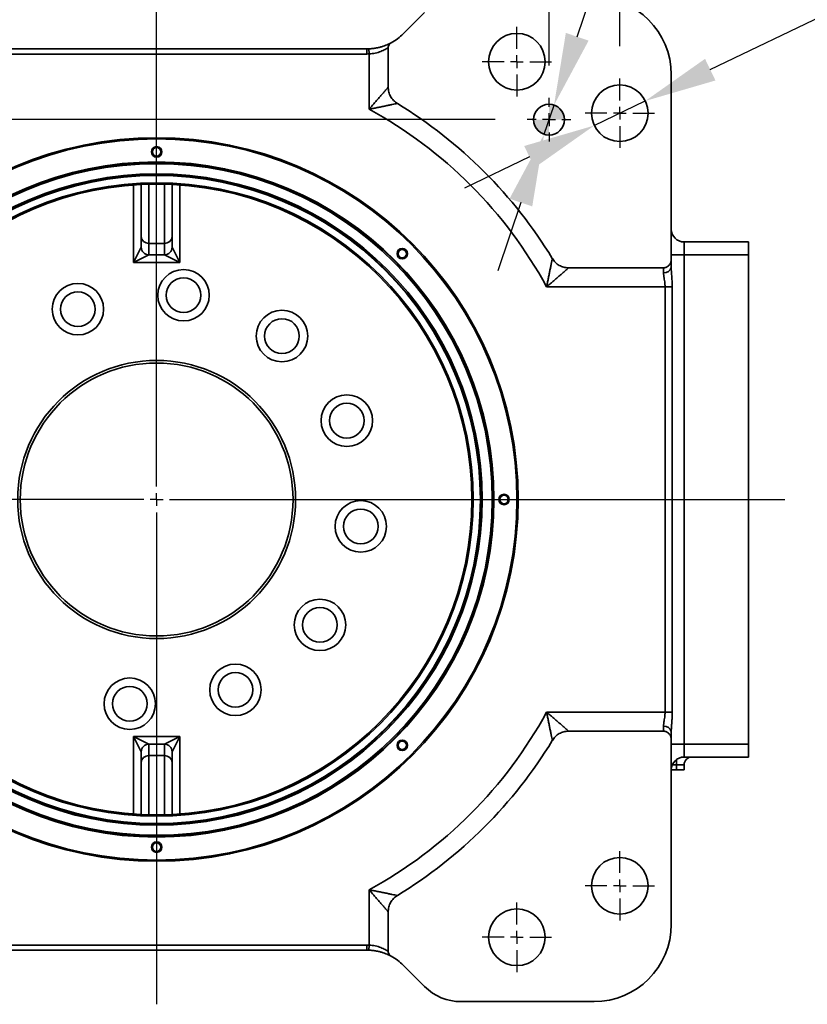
# Model space of a CAD drawing. Header units: millimetres. Extents: x 6316 to 18291, y -19059 to -9021.
# Tile 111 of 146: x 16837 to 17144, y -18116 to -17733. Entities that reach past the tile are written whole.
import ezdxf

# ---------------------------------------------------------------- set-up
doc = ezdxf.new("R2010")
doc.units = ezdxf.units.MM
doc.header["$LTSCALE"] = 10
doc.header["$PDSIZE"] = -1
doc.linetypes.add('CENTER', pattern=[50.8, 31.75, -6.35, 6.35, -6.35])
doc.layers.get('Defpoints').update_dxf_attribs({"true_color": 0x5e5e5e})
doc.layers.add('中心线层', color=1, linetype='CENTER')
doc.layers.add('标注层', color=7, linetype='Continuous')
doc.dimstyles.new('安装图', dxfattribs={"dimscale": 20, "dimtxt": 1, "dimasz": 1.4, "dimexe": 1, "dimexo": 0.625, "dimtad": 1, "dimtoh": 1, "dimdec": 0, "dimtxsty": 'Standard', "dimcen": 2.5, "dimclrd": 4, "dimclre": 4, "dimclrt": 3, "dimadec": 1, "dimazin": 2, "dimtfac": 1, "dimtdec": 0, "dimtmove": 0, "dimatfit": 0, "dimfxl": 1, "dimarcsym": 0})

# ---------------------------------------------------------------- blocks, each defined once
blk = doc.blocks.new('*D294')
at = {"layer": 'Defpoints', "color": 0, "lineweight": 20, "transparency": 16777216}
for p in [(17030.73, -17709.49), (16750.73, -17736.28), (17030.73, -17736.28)]:
    blk.add_point(p, dxfattribs=at)
at = {"layer": '标注层', "color": 4, "lineweight": -2, "transparency": 16777216}
for p, q in [((16750.73, -17723.78), (16750.73, -17689.49)), ((17030.73, -17723.78), (17030.73, -17689.49)), ((16778.73, -17709.49), (17002.73, -17709.49))]:
    blk.add_line(p, q, dxfattribs=at)
at = {"layer": '标注层', "color": 4, "lineweight": 20, "transparency": 16777216}
for points in [[(16778.73, -17704.83), (16778.73, -17714.16), (16750.73, -17709.49)], [(17002.73, -17704.83), (17002.73, -17714.16), (17030.73, -17709.49)]]:
    blk.add_solid(points, dxfattribs=at)
at = {"layer": '标注层', "color": 3, "transparency": 16777216, "insert": (16870.28, -17676.77), "char_height": 20, "attachment_point": 1}
blk.add_mtext('280', dxfattribs=at)
blk = doc.blocks.new('*D295')
at = {"layer": 'Defpoints', "color": 0, "lineweight": 20, "transparency": 16777216}
for p in [(16710.73, -17618.66), (16710.73, -17756.28), (17070.73, -17756.28)]:
    blk.add_point(p, dxfattribs=at)
at = {"layer": '标注层', "color": 4, "lineweight": -2, "transparency": 16777216}
for p, q in [((16710.73, -17743.78), (16710.73, -17598.66)), ((17070.73, -17743.78), (17070.73, -17598.66)), ((17042.73, -17618.66), (16738.73, -17618.66))]:
    blk.add_line(p, q, dxfattribs=at)
at = {"layer": '标注层', "color": 4, "lineweight": 20, "transparency": 16777216}
for points in [[(16738.73, -17613.99), (16738.73, -17623.32), (16710.73, -17618.66)], [(17042.73, -17613.99), (17042.73, -17623.32), (17070.73, -17618.66)]]:
    blk.add_solid(points, dxfattribs=at)
at = {"layer": '标注层', "color": 3, "transparency": 16777216, "insert": (16870.4, -17585.93), "char_height": 20, "attachment_point": 1}
blk.add_mtext('360', dxfattribs=at)
blk = doc.blocks.new('*D298')
at = {"layer": 'Defpoints', "color": 0, "lineweight": 20, "transparency": 16777216}
for p in [(17080.64, -17765.01), (17060.82, -17774.55)]:
    blk.add_point(p, dxfattribs=at)
at = {"layer": '标注层', "color": 4, "lineweight": -2, "transparency": 16777216}
for p, q in [((17105.87, -17752.86), (17190.59, -17712.05)), ((17190.59, -17712.05), (17342.99, -17712.05)), ((17060.82, -17774.55), (17080.64, -17765.01)), ((17035.6, -17786.7), (17010.37, -17798.85))]:
    blk.add_line(p, q, dxfattribs=at)
at = {"layer": '标注层', "color": 4, "lineweight": 20, "transparency": 16777216}
for points in [[(17103.85, -17748.65), (17107.9, -17757.06), (17080.64, -17765.01)], [(17033.57, -17782.5), (17037.62, -17790.91), (17060.82, -17774.55)]]:
    blk.add_solid(points, dxfattribs=at)
at = {"layer": '标注层', "color": 3, "transparency": 16777216, "insert": (17203.09, -17672.81), "char_height": 20, "attachment_point": 1}
blk.add_mtext('8x{\\fGulim|b0|i0|c134|p0;%%C22}贯穿', dxfattribs=at)
blk = doc.blocks.new('*D299')
at = {"layer": 'Defpoints', "color": 0, "lineweight": 20, "transparency": 16777216}
for p in [(17045.17, -17766.6), (17041.3, -17777.96)]:
    blk.add_point(p, dxfattribs=at)
at = {"layer": '标注层', "color": 4, "lineweight": -2, "transparency": 16777216}
for p, q in [((17054.18, -17740.09), (17098.71, -17609.15)), ((17098.71, -17609.15), (17301.6, -17609.15)), ((17041.3, -17777.96), (17045.17, -17766.6)), ((17032.29, -17804.47), (17023.27, -17830.98))]:
    blk.add_line(p, q, dxfattribs=at)
at = {"layer": '标注层', "color": 4, "lineweight": 20, "transparency": 16777216}
for points in [[(17049.76, -17738.59), (17058.6, -17741.59), (17045.17, -17766.6)], [(17027.87, -17802.97), (17036.7, -17805.97), (17041.3, -17777.96)]]:
    blk.add_solid(points, dxfattribs=at)
at = {"layer": '标注层', "color": 3, "transparency": 16777216, "insert": (17111.21, -17530.94), "char_height": 20, "attachment_point": 1}
blk.add_mtext('2x{\\fGulim|b0|i0|c134|p0;∅}12{\\H0.7x;\\S+0.018^  0;}贯穿\\P销孔', dxfattribs=at)
blk = doc.blocks.new('*D300')
at = {"layer": 'Defpoints', "color": 0, "lineweight": 20, "transparency": 16777216}
for p in [(17043.23, -17674.78), (17043.23, -17763.78), (16738.23, -18058.78)]:
    blk.add_point(p, dxfattribs=at)
at = {"layer": '标注层', "color": 4, "lineweight": -2, "transparency": 16777216}
for p, q in [((16738.23, -18046.28), (16738.23, -17654.78)), ((17043.23, -17751.28), (17043.23, -17654.78)), ((16766.23, -17674.78), (17015.23, -17674.78))]:
    blk.add_line(p, q, dxfattribs=at)
at = {"layer": '标注层', "color": 4, "lineweight": 20, "transparency": 16777216}
for points in [[(16766.23, -17670.11), (16766.23, -17679.45), (16738.23, -17674.78)], [(17015.23, -17670.11), (17015.23, -17679.45), (17043.23, -17674.78)]]:
    blk.add_solid(points, dxfattribs=at)
at = {"layer": '标注层', "color": 3, "transparency": 16777216, "insert": (16854.47, -17641.27), "char_height": 20, "width": 68.4745, "attachment_point": 1}
blk.add_mtext('305%%P0.026', dxfattribs=at)
blk = doc.blocks.new('*D301')
at = {"layer": 'Defpoints', "color": 0, "lineweight": 20, "transparency": 16777216}
for p in [(16662.55, -17772.28), (17034.73, -17772.28), (16729.73, -18067.28)]:
    blk.add_point(p, dxfattribs=at)
at = {"layer": '标注层', "color": 4, "lineweight": -2, "transparency": 16777216}
for p, q in [((17022.23, -17772.28), (16642.55, -17772.28)), ((16662.55, -18039.28), (16662.55, -17800.28)), ((16717.23, -18067.28), (16642.55, -18067.28))]:
    blk.add_line(p, q, dxfattribs=at)
at = {"layer": '标注层', "color": 4, "lineweight": 20, "transparency": 16777216}
for points in [[(16657.88, -17800.28), (16667.21, -17800.28), (16662.55, -17772.28)], [(16657.88, -18039.28), (16667.21, -18039.28), (16662.55, -18067.28)]]:
    blk.add_solid(points, dxfattribs=at)
at = {"layer": '标注层', "color": 3, "transparency": 16777216, "insert": (16629.03, -17948.9), "char_height": 20, "width": 68.5455, "attachment_point": 1, "rotation": 90}
blk.add_mtext('295%%P0.026', dxfattribs=at)
blk = doc.blocks.new('SW_CENTERMARKSYMBOL_2')
at = {"layer": '中心线层', "color": 0}
for p, q in [((0, 1), (0, 2.7)), ((-1, 0), (-2.7, 0)), ((0, 0), (-0.5, 0)), ((0, 0), (0, 0.5)), ((0, 0), (0, -0.5)), ((0, 0), (0.5, 0)), ((1, 0), (2.7, 0)), ((0, -1), (0, -2.7))]:
    blk.add_line(p, q, dxfattribs=at)
blk = doc.blocks.new('SW_CENTERMARKSYMBOL_3')
at = {"layer": '中心线层', "color": 0}
for p, q in [((0, 1), (0, 2.7)), ((-1, 0), (-2.7, 0)), ((0, 0), (-0.5, 0)), ((0, 0), (0, 0.5)), ((0, 0), (0, -0.5)), ((0, 0), (0.5, 0)), ((1, 0), (2.7, 0)), ((0, -1), (0, -2.7))]:
    blk.add_line(p, q, dxfattribs=at)
blk = doc.blocks.new('SW_CENTERMARKSYMBOL_4')
at = {"layer": '中心线层', "color": 0}
for p, q in [((0, 1), (0, 2.7)), ((-1, 0), (-2.7, 0)), ((0, 0), (-0.5, 0)), ((0, 0), (0, 0.5)), ((0, 0), (0, -0.5)), ((0, 0), (0.5, 0)), ((1, 0), (2.7, 0)), ((0, -1), (0, -2.7))]:
    blk.add_line(p, q, dxfattribs=at)
blk = doc.blocks.new('SW_CENTERMARKSYMBOL_5')
at = {"layer": '中心线层', "color": 0}
for p, q in [((0, 1), (0, 2.7)), ((-1, 0), (-2.7, 0)), ((0, 0), (-0.5, 0)), ((0, 0), (0, 0.5)), ((0, 0), (0, -0.5)), ((0, 0), (0.5, 0)), ((1, 0), (2.7, 0)), ((0, -1), (0, -2.7))]:
    blk.add_line(p, q, dxfattribs=at)
blk = doc.blocks.new('SW_CENTERMARKSYMBOL_8')
at = {"layer": '中心线层', "color": 0}
for p, q in [((0, 1), (0, 1.7)), ((-1, 0), (-1.7, 0)), ((0, 0), (-0.5, 0)), ((0, 0), (0, 0.5)), ((0, 0), (0, -0.5)), ((0, 0), (0.5, 0)), ((1, 0), (1.7, 0)), ((0, -1), (0, -1.7))]:
    blk.add_line(p, q, dxfattribs=at)
blk = doc.blocks.new('SW_CENTERMARKSYMBOL_10')
at = {"layer": '中心线层', "color": 0}
for p, q in [((0, 1), (0, 39.198)), ((-1, 0), (-41.201, 0)), ((0, 0), (-0.5, 0)), ((0, 0), (0, 0.5)), ((0, 0), (0, -0.5)), ((0, 0), (0.5, 0)), ((1, 0), (48.829, 0)), ((0, -1), (0, -39.206))]:
    blk.add_line(p, q, dxfattribs=at)
blk = doc.blocks.new('SW_DOWELSYMBOL_1')
at = {"linetype": 'Continuous', "lineweight": 0}
h = blk.add_hatch(color=0, dxfattribs=at)
edge = h.paths.add_edge_path(flags=0)
edge.add_arc((0, 0), 1.2, 0, 90)
edge.add_line((0, 1.2), (0, 0))
edge.add_line((0, 0), (1.2, 0))
h = blk.add_hatch(color=0, dxfattribs=at)
edge = h.paths.add_edge_path(flags=0)
edge.add_arc((0, 0), 1.2, 180, 270)
edge.add_line((0, -1.2), (0, 0))
edge.add_line((0, 0), (-1.2, 0))
at = {"color": 0, "linetype": 'Continuous', "lineweight": 0}
blk.add_circle((0, 0), 1.2, dxfattribs=at)

msp = doc.modelspace()

# ---------------------------------------------------------------- linework, layer by layer
at = {"color": 7, "linetype": 'Continuous', "lineweight": 35}
for p, q in [((16994.88, -17730.64), (16986.59, -17738.92)), ((16809.02, -17744.78), (16972.45, -17744.78)), ((16972.45, -17744.78), (16972.45, -17746.78)), ((16973.24, -17744.76), (16973.32, -17746.76)), ((16980.73, -17744.3), (16980.73, -17759.67)), ((16972.45, -17746.78), (16809.02, -17746.78)), ((16973.32, -17768.24), (16973.32, -17746.76)), ((17090.73, -17826.61), (17090.73, -17754.78)), ((16884.73, -17817.59), (16884.73, -17797.43)), ((16896.73, -17797.43), (16896.73, -17817.59)), ((16884.73, -17821.78), (16884.73, -17817.59)), ((16896.73, -17817.59), (16896.73, -17821.78)), ((16887.73, -17820.32), (16893.73, -17820.32)), ((16887.73, -17820.32), (16887.73, -17824.78)), ((16893.73, -17824.78), (16893.73, -17820.32)), ((17095.73, -17819.78), (17095.73, -17824.78)), ((17120.73, -17819.78), (17095.73, -17819.78)), ((17120.73, -17819.78), (17120.73, -17824.78)), ((16881.73, -17827.78), (16884.73, -17821.78)), ((16887.73, -17824.78), (16881.73, -17827.78)), ((16893.73, -17824.78), (16887.73, -17824.78)), ((16899.73, -17827.78), (16893.73, -17824.78)), ((16896.73, -17821.78), (16899.73, -17827.78)), ((17095.73, -17824.78), (17090.73, -17824.78)), ((17095.73, -18014.78), (17095.73, -17824.78)), ((17095.73, -17824.78), (17120.73, -17824.78)), ((17120.73, -17824.78), (17120.73, -18014.78)), ((16899.73, -17827.78), (16881.73, -17827.78)), ((17050.84, -17829.78), (17087.73, -17829.78)), ((17087.73, -17829.78), (17087.73, -17831.7)), ((17088.32, -17837.19), (17042.28, -17837.19)), ((17088.32, -17837.19), (17091.1, -17837.19)), ((17088.32, -17837.19), (17088.32, -18002.36)), ((17091.1, -18002.36), (17091.1, -17837.19)), ((17042.28, -18002.36), (17088.32, -18002.36)), ((17088.32, -18002.36), (17091.1, -18002.36)), ((17087.73, -18007.85), (17087.73, -18009.78)), ((16884.73, -18017.78), (16881.73, -18011.78)), ((16881.73, -18011.78), (16887.73, -18014.78)), ((16881.73, -18011.78), (16899.73, -18011.78)), ((16893.73, -18014.78), (16899.73, -18011.78)), ((16899.73, -18011.78), (16896.73, -18017.78)), ((17087.73, -18009.78), (17050.84, -18009.78)), ((16887.73, -18014.78), (16887.73, -18019.24)), ((16887.73, -18014.78), (16893.73, -18014.78)), ((16893.73, -18019.24), (16893.73, -18014.78)), ((17090.73, -18084.78), (17090.73, -18012.95)), ((17090.73, -18014.78), (17095.73, -18014.78)), ((17095.73, -18014.78), (17095.73, -18019.78)), ((17120.73, -18014.78), (17095.73, -18014.78)), ((17120.73, -18014.78), (17120.73, -18019.78)), ((16884.73, -18021.97), (16884.73, -18017.78)), ((16893.73, -18019.24), (16887.73, -18019.24)), ((16896.73, -18017.78), (16896.73, -18021.97)), ((17095.73, -18019.78), (17120.73, -18019.78)), ((16884.73, -18042.13), (16884.73, -18021.97)), ((16896.73, -18021.97), (16896.73, -18042.13)), ((17095.73, -18022.78), (17092.73, -18022.78)), ((17092.73, -18024.78), (17092.73, -18022.78)), ((17095.73, -18022.78), (17095.73, -18024.78)), ((17092.73, -18024.78), (17090.73, -18024.78)), ((17095.73, -18024.78), (17092.73, -18024.78)), ((16973.32, -18092.8), (16973.32, -18071.32)), ((16980.73, -18079.89), (16980.73, -18095.25)), ((16809.02, -18092.78), (16972.45, -18092.78)), ((16972.45, -18094.78), (16972.45, -18092.78)), ((16973.24, -18094.79), (16973.32, -18092.8)), ((16972.45, -18094.78), (16809.02, -18094.78)), ((16986.59, -18100.64), (16994.88, -18108.92)), ((17009.02, -18114.78), (17060.73, -18114.78))]:
    msp.add_line(p, q, dxfattribs=at)
at = {"color": 8, "linetype": 'Continuous', "lineweight": 35}
for p, q in [((16881.73, -17827.78), (16881.73, -17797.61)), ((16887.73, -17797.32), (16887.73, -17820.32)), ((16893.73, -17820.32), (16893.73, -17797.32)), ((16899.73, -17797.61), (16899.73, -17827.78)), ((16881.73, -18041.95), (16881.73, -18011.78)), ((16899.73, -18011.78), (16899.73, -18041.95)), ((16887.73, -18019.24), (16887.73, -18042.24)), ((16893.73, -18042.24), (16893.73, -18019.24)), ((17092.73, -18022.78), (17091.15, -18022.78)), ((17092.73, -18020.78), (17092.73, -18022.78))]:
    msp.add_line(p, q, dxfattribs=at)
at = {"color": 7, "linetype": 'Continuous', "lineweight": 35}
for centre, radius in [((17030.73, -17749.78), 11), ((17070.73, -17769.78), 11), ((17043.23, -17772.28), 6), ((16890.73, -17919.78), 140.5), ((16890.73, -17919.78), 140), ((16890.73, -17784.78), 2.03), ((16890.73, -17784.78), 1.65), ((16890.73, -17919.78), 131.1), ((16890.73, -17919.78), 130.9), ((16890.73, -17919.78), 130.4), ((16890.73, -17919.78), 126.5), ((16890.73, -17919.78), 126), ((16890.73, -17919.78), 125.8), ((16890.73, -17919.78), 123), ((16890.73, -17919.78), 122.5), ((16986.19, -17824.32), 2.03), ((16986.19, -17824.32), 1.65), ((16901.18, -17840.46), 10), ((16860.12, -17845.87), 10), ((16901.18, -17840.46), 6.75), ((16860.12, -17845.87), 6.75), ((16939.43, -17856.31), 10), ((16939.43, -17856.31), 6.75), ((16890.73, -17919.78), 54), ((16890.73, -17919.78), 53), ((16964.64, -17889.16), 10), ((16964.64, -17889.16), 6.75), ((16970.05, -17930.22), 10), ((17025.73, -17919.78), 2.03), ((17025.73, -17919.78), 1.65), ((16970.05, -17930.22), 6.75), ((16954.2, -17968.48), 10), ((16954.2, -17968.48), 6.75), ((16921.35, -17993.69), 10), ((16880.29, -17999.09), 10), ((16921.35, -17993.69), 6.75), ((16880.29, -17999.09), 6.75), ((16986.19, -18015.24), 2.02), ((16986.19, -18015.24), 1.65), ((16890.73, -18054.78), 2.03), ((16890.73, -18054.78), 1.65), ((17070.73, -18069.78), 11), ((17030.73, -18089.78), 11)]:
    msp.add_circle(centre, radius, dxfattribs=at)
for centre, radius, start, end in [((17060.73, -17754.78), 30, 0, 90), ((16972.45, -17724.78), 20, 298.2335, 315), ((16972.45, -17724.78), 20, 270, 272.2614), ((16972.45, -17724.78), 22, 270, 272.2614), ((16890.73, -17919.78), 180, 31.3179, 58.6821), ((16890.73, -17919.78), 172.58, 28.5884, 61.4116), ((16887.61, -17817.45), 2.88, 182.7977, 272.5479), ((16893.86, -17817.45), 2.88, 267.4521, 357.2023), ((17095.73, -17814.78), 5, 180, 270), ((16887.73, -17821.78), 3, 180, 270), ((16893.73, -17821.78), 3, 270, 0), ((17088.13, -17829.07), 2.67, 261.445, 347.4824), ((16890.73, -17919.78), 172.58, 298.5884, 331.4116), ((17088.13, -18010.49), 2.67, 12.5176, 98.555), ((16887.73, -18017.78), 3, 90, 180), ((16893.73, -18017.78), 3, 0, 90), ((16890.73, -17919.78), 180, 301.3179, 328.6821), ((16887.61, -18022.11), 2.88, 87.4521, 177.2023), ((16893.86, -18022.11), 2.88, 2.7977, 92.5479), ((17095.73, -18024.78), 5, 90, 180), ((17098.73, -18022.78), 3, 90, 180), ((17060.73, -18084.78), 30, 270, 0), ((16972.45, -18114.78), 22, 87.7386, 90), ((16972.45, -18114.78), 20, 87.7386, 90), ((16972.45, -18114.78), 20, 45, 61.7665), ((17009.02, -18094.78), 20, 225, 270)]:
    msp.add_arc(centre, radius, start, end, dxfattribs=at)
at = {"color": 7, "linetype": 'Continuous', "lineweight": 18}
for centre in [(16890.73, -17784.78), (16986.19, -17824.32), (17025.73, -17919.78), (16986.19, -18015.24), (16890.73, -18054.78)]:
    msp.add_arc(centre, 2, 255, 195, dxfattribs=at)
at = {"color": 7, "linetype": 'Continuous', "lineweight": 35}
for points, knots in [([(16973.24, -17744.76), (16973.75, -17744.74), (16974.26, -17744.7), (16975.24, -17744.59), (16975.73, -17744.51), (16976.67, -17744.33), (16977.12, -17744.23), (16977.97, -17744.01), (16978.38, -17743.88), (16979.52, -17743.51), (16980.16, -17743.24), (16981.23, -17742.76), (16981.63, -17742.55), (16981.91, -17742.4)], [0, 0, 0, 0, 0.125, 0.125, 0.25, 0.25, 0.375, 0.375, 0.5, 0.5, 0.75, 0.75, 1, 1, 1, 1]), ([(16980.73, -17744.3), (16980.58, -17744.4), (16980.41, -17744.51), (16980.01, -17744.75), (16979.78, -17744.88), (16979.29, -17745.14), (16979.03, -17745.27), (16978.46, -17745.54), (16978.16, -17745.67), (16977.51, -17745.92), (16977.17, -17746.04), (16976.47, -17746.25), (16976.09, -17746.35), (16974.94, -17746.61), (16974.14, -17746.72), (16973.32, -17746.76)], [0, 0, 0, 0, 0.125, 0.125, 0.25, 0.25, 0.375, 0.375, 0.5, 0.5, 0.625, 0.625, 0.75, 0.75, 1, 1, 1, 1]), ([(16981.91, -17742.4), (16981.74, -17742.49), (16981.58, -17742.61), (16981.29, -17742.87), (16981.16, -17743.03), (16980.96, -17743.36), (16980.87, -17743.54), (16980.76, -17743.91), (16980.73, -17744.1), (16980.73, -17744.3)], [0, 0, 0, 0, 0.25, 0.25, 0.5, 0.5, 0.75, 0.75, 1, 1, 1, 1]), ([(16980.73, -17759.67), (16980.55, -17759.88), (16980.32, -17760.13), (16979.84, -17760.68), (16979.57, -17760.98), (16979.14, -17761.47), (16978.99, -17761.64), (16978.69, -17761.98), (16978.54, -17762.15), (16978.08, -17762.68), (16977.76, -17763.05), (16977.1, -17763.8), (16976.77, -17764.19), (16976.09, -17764.98), (16975.74, -17765.38), (16975.05, -17766.19), (16974.71, -17766.59), (16974.19, -17767.21), (16974.01, -17767.41), (16973.66, -17767.82), (16973.49, -17768.03), (16973.32, -17768.24)], [0, 0, 0, 0, 0.125, 0.125, 0.25, 0.25, 0.3125, 0.3125, 0.375, 0.375, 0.5, 0.5, 0.625, 0.625, 0.75, 0.75, 0.875, 0.875, 0.9375, 0.9375, 1, 1, 1, 1]), ([(16980.73, -17759.67), (16980.73, -17760.31), (16980.81, -17760.94), (16981.04, -17761.86), (16981.14, -17762.17), (16981.37, -17762.76), (16981.65, -17763.33), (16981.99, -17763.86), (16982.37, -17764.36), (16982.58, -17764.61), (16983.25, -17765.28), (16983.75, -17765.67), (16984.29, -17766)], [0, 0, 0, 0, 0.25, 0.25, 0.375, 0.375, 0.5, 0.625, 0.625, 0.75, 0.75, 1, 1, 1, 1]), ([(16984.29, -17766), (16984.02, -17766.06), (16983.71, -17766.12), (16983, -17766.27), (16982.61, -17766.35), (16981.76, -17766.52), (16981.32, -17766.61), (16980.41, -17766.79), (16979.94, -17766.89), (16978.97, -17767.09), (16978.47, -17767.19), (16977.45, -17767.39), (16976.94, -17767.5), (16975.92, -17767.71), (16975.4, -17767.81), (16974.62, -17767.97), (16974.36, -17768.02), (16973.84, -17768.13), (16973.58, -17768.18), (16973.32, -17768.24)], [0, 0, 0, 0, 0.125, 0.125, 0.25, 0.25, 0.375, 0.375, 0.5, 0.5, 0.625, 0.625, 0.75, 0.75, 0.875, 0.875, 0.9375, 0.9375, 1, 1, 1, 1]), ([(17044.51, -17826.22), (17044.45, -17826.49), (17044.39, -17826.81), (17044.24, -17827.51), (17044.16, -17827.91), (17043.99, -17828.75), (17043.9, -17829.19), (17043.72, -17830.1), (17043.62, -17830.58), (17043.42, -17831.55), (17043.32, -17832.05), (17043.12, -17833.06), (17043.01, -17833.57), (17042.8, -17834.59), (17042.7, -17835.11), (17042.54, -17835.89), (17042.49, -17836.15), (17042.38, -17836.67), (17042.33, -17836.93), (17042.28, -17837.19)], [0, 0, 0, 0, 0.125, 0.125, 0.25, 0.25, 0.375, 0.375, 0.5, 0.5, 0.625, 0.625, 0.75, 0.75, 0.875, 0.875, 0.9375, 0.9375, 1, 1, 1, 1]), ([(17044.51, -17826.22), (17044.84, -17826.76), (17045.23, -17827.26), (17045.91, -17827.93), (17046.15, -17828.14), (17046.66, -17828.52), (17047.19, -17828.87), (17047.76, -17829.14), (17048.35, -17829.37), (17048.65, -17829.47), (17049.58, -17829.7), (17050.2, -17829.78), (17050.84, -17829.78)], [0, 0, 0, 0, 0.25, 0.25, 0.375, 0.375, 0.5, 0.625, 0.625, 0.75, 0.75, 1, 1, 1, 1]), ([(17087.73, -17829.78), (17087.94, -17829.78), (17088.14, -17829.76), (17088.53, -17829.67), (17088.72, -17829.61), (17089.09, -17829.44), (17089.26, -17829.34), (17089.59, -17829.1), (17089.74, -17828.96), (17090.01, -17828.67), (17090.14, -17828.51), (17090.35, -17828.16), (17090.44, -17827.98), (17090.58, -17827.61), (17090.64, -17827.41), (17090.71, -17827.02), (17090.73, -17826.81), (17090.73, -17826.61)], [0, 0, 0, 0, 0.125, 0.125, 0.25, 0.25, 0.375, 0.375, 0.5, 0.5, 0.625, 0.625, 0.75, 0.75, 0.875, 0.875, 1, 1, 1, 1]), ([(17050.84, -17829.78), (17050.63, -17829.97), (17050.38, -17830.19), (17049.83, -17830.67), (17049.53, -17830.94), (17049.04, -17831.37), (17048.88, -17831.52), (17048.53, -17831.82), (17048.36, -17831.97), (17047.83, -17832.44), (17047.46, -17832.75), (17046.71, -17833.41), (17046.32, -17833.75), (17045.53, -17834.42), (17045.13, -17834.77), (17044.33, -17835.46), (17043.92, -17835.8), (17043.3, -17836.33), (17043.1, -17836.5), (17042.69, -17836.85), (17042.48, -17837.02), (17042.28, -17837.19)], [0, 0, 0, 0, 0.125, 0.125, 0.25, 0.25, 0.3125, 0.3125, 0.375, 0.375, 0.5, 0.5, 0.625, 0.625, 0.75, 0.75, 0.875, 0.875, 0.9375, 0.9375, 1, 1, 1, 1]), ([(17087.73, -17831.7), (17087.73, -17831.75), (17087.73, -17831.84), (17087.74, -17831.99), (17087.75, -17832.17), (17087.77, -17832.4), (17087.82, -17832.81), (17087.88, -17833.31), (17087.96, -17833.83), (17088.05, -17834.43), (17088.16, -17835.11), (17088.23, -17835.77), (17088.27, -17836.25), (17088.3, -17836.59), (17088.31, -17836.92), (17088.32, -17837.12), (17088.32, -17837.19)], [0, 0, 0, 0, 0.031704, 0.063286, 0.09477, 0.145449, 0.209787, 0.34463, 0.435442, 0.500023, 0.667666, 0.790198, 0.835473, 0.905225, 0.960847, 1, 1, 1, 1]), ([(17090.73, -17829.64), (17090.73, -17830.67), (17090.84, -17831.84), (17091.02, -17834.44), (17091.1, -17835.79), (17091.1, -17837.19)], [0, 0, 0, 0, 0.5, 0.5, 1, 1, 1, 1]), ([(17044.51, -18013.34), (17044.45, -18013.07), (17044.39, -18012.75), (17044.24, -18012.04), (17044.16, -18011.65), (17043.99, -18010.81), (17043.9, -18010.37), (17043.72, -18009.45), (17043.62, -18008.98), (17043.42, -18008.01), (17043.32, -18007.51), (17043.12, -18006.5), (17043.01, -18005.99), (17042.8, -18004.96), (17042.7, -18004.45), (17042.54, -18003.67), (17042.49, -18003.41), (17042.38, -18002.89), (17042.33, -18002.63), (17042.28, -18002.36)], [0, 0, 0, 0, 0.125, 0.125, 0.25, 0.25, 0.375, 0.375, 0.5, 0.5, 0.625, 0.625, 0.75, 0.75, 0.875, 0.875, 0.9375, 0.9375, 1, 1, 1, 1]), ([(17050.84, -18009.78), (17050.63, -18009.59), (17050.38, -18009.37), (17049.83, -18008.88), (17049.53, -18008.62), (17049.04, -18008.19), (17048.88, -18008.04), (17048.53, -18007.74), (17048.36, -18007.59), (17047.83, -18007.12), (17047.46, -18006.8), (17046.71, -18006.15), (17046.32, -18005.81), (17045.53, -18005.13), (17045.13, -18004.79), (17044.33, -18004.1), (17043.92, -18003.75), (17043.3, -18003.23), (17043.1, -18003.06), (17042.69, -18002.71), (17042.48, -18002.54), (17042.28, -18002.36)], [0, 0, 0, 0, 0.125, 0.125, 0.25, 0.25, 0.3125, 0.3125, 0.375, 0.375, 0.5, 0.5, 0.625, 0.625, 0.75, 0.75, 0.875, 0.875, 0.9375, 0.9375, 1, 1, 1, 1]), ([(17088.32, -18002.36), (17088.32, -18002.41), (17088.32, -18002.52), (17088.31, -18002.72), (17088.3, -18003), (17088.27, -18003.31), (17088.23, -18003.79), (17088.16, -18004.45), (17088.05, -18005.13), (17087.96, -18005.72), (17087.88, -18006.25), (17087.82, -18006.73), (17087.77, -18007.15), (17087.75, -18007.4), (17087.74, -18007.64), (17087.73, -18007.78), (17087.73, -18007.85)], [0, 0, 0, 0, 0.024262, 0.055875, 0.09478, 0.164531, 0.209807, 0.332328, 0.499982, 0.564561, 0.655376, 0.790219, 0.846917, 0.905237, 0.952495, 1, 1, 1, 1]), ([(17090.73, -18009.91), (17090.73, -18009.82), (17090.73, -18009.64), (17090.74, -18009.38), (17090.75, -18009.12), (17090.76, -18008.86), (17090.78, -18008.62), (17090.79, -18008.39), (17090.8, -18008.16), (17090.82, -18007.95), (17090.83, -18007.74), (17090.85, -18007.55), (17090.86, -18007.37), (17090.87, -18007.2), (17090.88, -18007.05), (17090.9, -18006.9), (17090.9, -18006.78), (17090.91, -18006.66), (17090.92, -18006.56), (17090.93, -18006.47), (17090.93, -18006.4), (17090.94, -18006.35), (17090.94, -18006.3), (17090.94, -18006.28), (17090.95, -18006.1), (17090.98, -18005.77), (17091.01, -18005.29), (17091.03, -18004.81), (17091.05, -18004.32), (17091.09, -18003.51), (17091.09, -18002.85), (17091.1, -18002.36)], [0, 0, 0, 0, 0.039868, 0.078282, 0.115228, 0.150684, 0.184625, 0.21702, 0.247837, 0.27704, 0.304596, 0.330469, 0.354625, 0.377032, 0.397657, 0.416473, 0.43345, 0.448564, 0.461793, 0.473116, 0.482516, 0.489969, 0.495468, 0.499012, 0.5006, 0.564055, 0.627752, 0.688695, 0.749959, 0.813996, 1, 1, 1, 1]), ([(17050.84, -18009.78), (17050.2, -18009.78), (17049.57, -18009.85), (17048.65, -18010.09), (17048.35, -18010.18), (17047.76, -18010.42), (17047.19, -18010.69), (17046.66, -18011.04), (17046.15, -18011.42), (17045.91, -18011.63), (17045.23, -18012.3), (17044.84, -18012.79), (17044.51, -18013.34)], [0, 0, 0, 0, 0.25, 0.25, 0.375, 0.375, 0.5, 0.625, 0.625, 0.75, 0.75, 1, 1, 1, 1]), ([(17087.73, -18009.78), (17087.94, -18009.78), (17088.14, -18009.8), (17088.53, -18009.89), (17088.72, -18009.95), (17089.09, -18010.12), (17089.26, -18010.22), (17089.59, -18010.46), (17089.74, -18010.59), (17090.01, -18010.89), (17090.14, -18011.05), (17090.35, -18011.39), (17090.44, -18011.57), (17090.58, -18011.95), (17090.64, -18012.14), (17090.71, -18012.54), (17090.73, -18012.74), (17090.73, -18012.95)], [0, 0, 0, 0, 0.125, 0.125, 0.25, 0.25, 0.375, 0.375, 0.5, 0.5, 0.625, 0.625, 0.75, 0.75, 0.875, 0.875, 1, 1, 1, 1]), ([(16980.73, -18079.89), (16980.55, -18079.68), (16980.32, -18079.43), (16979.84, -18078.88), (16979.57, -18078.58), (16979.14, -18078.09), (16978.99, -18077.92), (16978.69, -18077.58), (16978.54, -18077.4), (16978.08, -18076.87), (16977.76, -18076.51), (16977.1, -18075.75), (16976.77, -18075.36), (16976.09, -18074.58), (16975.74, -18074.18), (16975.05, -18073.37), (16974.71, -18072.96), (16974.19, -18072.35), (16974.01, -18072.14), (16973.66, -18071.73), (16973.49, -18071.53), (16973.32, -18071.32)], [0, 0, 0, 0, 0.125, 0.125, 0.25, 0.25, 0.3125, 0.3125, 0.375, 0.375, 0.5, 0.5, 0.625, 0.625, 0.75, 0.75, 0.875, 0.875, 0.9375, 0.9375, 1, 1, 1, 1]), ([(16984.29, -18073.55), (16984.02, -18073.5), (16983.71, -18073.43), (16983, -18073.29), (16982.61, -18073.21), (16981.76, -18073.04), (16981.32, -18072.95), (16980.41, -18072.76), (16979.94, -18072.67), (16978.97, -18072.47), (16978.47, -18072.37), (16977.45, -18072.16), (16976.94, -18072.06), (16975.92, -18071.85), (16975.4, -18071.74), (16974.62, -18071.59), (16974.36, -18071.53), (16973.84, -18071.43), (16973.58, -18071.37), (16973.32, -18071.32)], [0, 0, 0, 0, 0.125, 0.125, 0.25, 0.25, 0.375, 0.375, 0.5, 0.5, 0.625, 0.625, 0.75, 0.75, 0.875, 0.875, 0.9375, 0.9375, 1, 1, 1, 1]), ([(16984.29, -18073.55), (16983.75, -18073.88), (16983.25, -18074.27), (16982.58, -18074.95), (16982.37, -18075.2), (16981.99, -18075.7), (16981.64, -18076.23), (16981.37, -18076.8), (16981.14, -18077.39), (16981.04, -18077.7), (16980.81, -18078.62), (16980.73, -18079.25), (16980.73, -18079.89)], [0, 0, 0, 0, 0.25, 0.25, 0.375, 0.375, 0.5, 0.625, 0.625, 0.75, 0.75, 1, 1, 1, 1]), ([(16973.32, -18092.8), (16974.14, -18092.84), (16974.94, -18092.95), (16976.09, -18093.21), (16976.47, -18093.3), (16977.17, -18093.52), (16977.51, -18093.64), (16978.16, -18093.89), (16978.46, -18094.02), (16979.03, -18094.29), (16979.29, -18094.42), (16979.78, -18094.68), (16980.01, -18094.81), (16980.41, -18095.05), (16980.58, -18095.16), (16980.73, -18095.25)], [0, 0, 0, 0, 0.25, 0.25, 0.375, 0.375, 0.5, 0.5, 0.625, 0.625, 0.75, 0.75, 0.875, 0.875, 1, 1, 1, 1]), ([(16981.91, -18097.16), (16981.63, -18097.01), (16981.23, -18096.8), (16980.16, -18096.31), (16979.52, -18096.05), (16978.38, -18095.67), (16977.97, -18095.55), (16977.12, -18095.33), (16976.67, -18095.22), (16975.73, -18095.04), (16975.24, -18094.97), (16974.26, -18094.85), (16973.75, -18094.81), (16973.24, -18094.79)], [0, 0, 0, 0, 0.25, 0.25, 0.5, 0.5, 0.625, 0.625, 0.75, 0.75, 0.875, 0.875, 1, 1, 1, 1]), ([(16980.73, -18095.25), (16980.73, -18095.45), (16980.76, -18095.64), (16980.87, -18096.02), (16980.96, -18096.2), (16981.16, -18096.53), (16981.29, -18096.68), (16981.58, -18096.95), (16981.74, -18097.06), (16981.91, -18097.16)], [0, 0, 0, 0, 0.25, 0.25, 0.5, 0.5, 0.75, 0.75, 1, 1, 1, 1])]:
    msp.add_open_spline(points, degree=3, knots=knots, dxfattribs=at)
for points in [[(17090.73, -17826.61), (17090.73, -17827.15), (17090.73, -17828.2), (17090.73, -17829.64)], [(17090.73, -18009.91), (17090.73, -18011.36), (17090.73, -18012.4), (17090.73, -18012.95)]]:
    msp.add_open_spline(points, degree=3, dxfattribs=at)

# ---------------------------------------------------------------- block references
at = {"color": 7, "linetype": 'Continuous', "lineweight": 0, "xscale": 5, "yscale": 5, "zscale": 5}
msp.add_blockref('SW_DOWELSYMBOL_1', (17043.23, -17772.28), dxfattribs=at)
at = {"layer": '中心线层', "xscale": 5, "yscale": 5, "zscale": 5}
for name, p in [('SW_CENTERMARKSYMBOL_10', (16890.73, -17919.78)), ('SW_CENTERMARKSYMBOL_3', (17030.73, -17749.78)), ('SW_CENTERMARKSYMBOL_2', (17070.73, -17769.78)), ('SW_CENTERMARKSYMBOL_8', (17043.23, -17772.28)), ('SW_CENTERMARKSYMBOL_4', (17070.73, -18069.78)), ('SW_CENTERMARKSYMBOL_5', (17030.73, -18089.78))]:
    msp.add_blockref(name, p, dxfattribs=at)

# ---------------------------------------------------------------- dimensions: what is measured, and where the dimension line sits
at = {"layer": '标注层'}
for p1, p2, text, picture, middle in [((17041.3, -17777.96), (17045.17, -17766.6), '2x{\\fGulim|b0|i0|c134|p0;∅}12{\\H0.7x;\\S+0.018^  0;}贯穿\\P销孔', '*D299', (17206.41, -17609.15)), ((17060.82, -17774.55), (17080.64, -17765.01), '8x{\\fGulim|b0|i0|c134|p0;%%C22}贯穿', '*D298', (17273.04, -17712.05))]:
    dim = msp.add_diameter_dim_2p(p1=p1, p2=p2, text=text, dimstyle='安装图', dxfattribs=at)
    dim.commit()
    dim.dimension.update_dxf_attribs({"geometry": picture, "text_midpoint": middle, "dimtype": 163})
for base, p1, p2, text, picture, middle in [((16710.73, -17618.66), (17070.73, -17756.28), (16710.73, -17756.28), '360', '*D295', (16890.73, -17618.66)), ((17043.23, -17674.78), (16738.23, -18058.78), (17043.23, -17763.78), '305%%P0.026', '*D300', (16888.71, -17674.78)), ((17030.73, -17709.49), (16750.73, -17736.28), (17030.73, -17736.28), '280', '*D294', (16890.73, -17709.49))]:
    dim = msp.add_linear_dim(base=base, p1=p1, p2=p2, text=text, dimstyle='安装图', dxfattribs=at)
    dim.commit()
    dim.dimension.update_dxf_attribs({"geometry": picture, "text_midpoint": middle, "dimtype": 160})
dim = msp.add_linear_dim(base=(16662.55, -17772.28), p1=(16729.73, -18067.28), p2=(17034.73, -17772.28), angle=90, text='295%%P0.026', dimstyle='安装图', dxfattribs=at)
dim.commit()
dim.dimension.update_dxf_attribs({"geometry": '*D301', "text_midpoint": (16662.55, -17914.63), "dimtype": 160})

doc.saveas('drawing.dxf')
